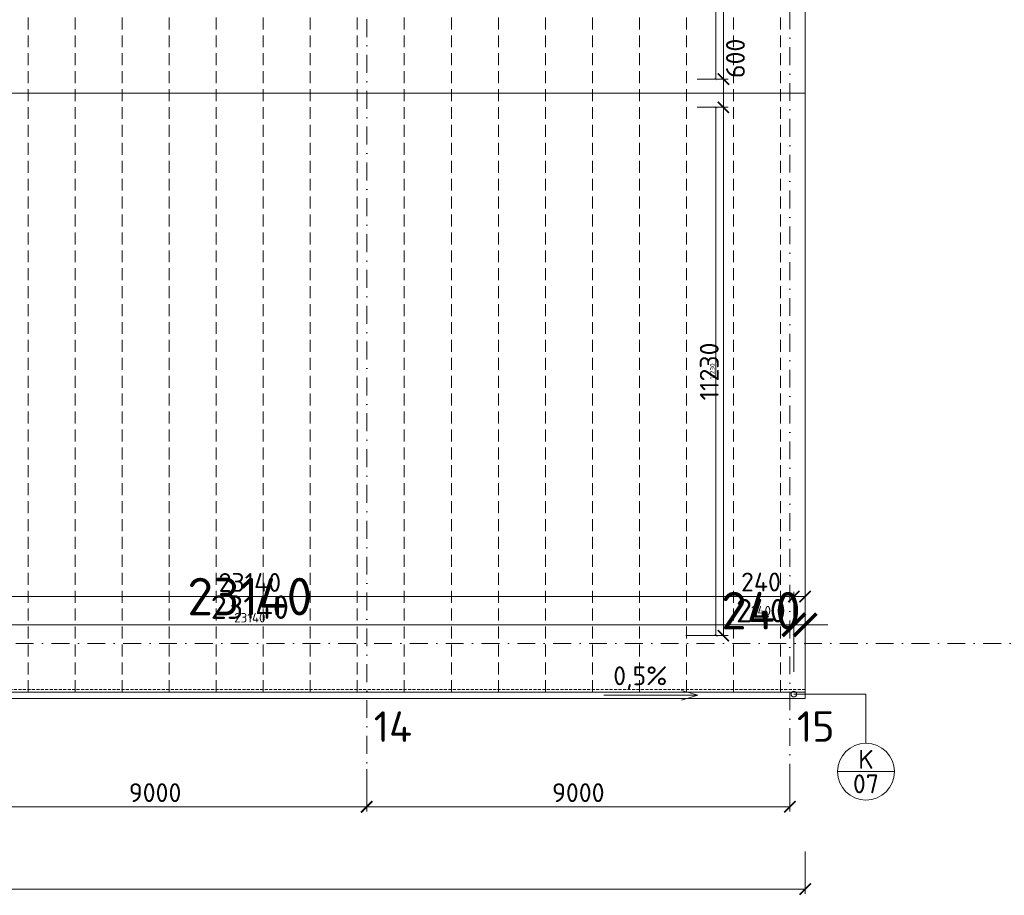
# Model space of a CAD drawing. Header units: millimetres. Extents: x -916886 to 3713765, y -2985421 to 1675785.
# Tile 141 of 256: x 122170 to 143110, y 144642 to 163263. Entities that reach past the tile are written whole.
import ezdxf
from ezdxf import colors
from ezdxf.entities.mleader import LeaderData, LeaderLine
from ezdxf.enums import TextEntityAlignment as Align
from ezdxf.math import Vec2, Vec3

# ---------------------------------------------------------------- set-up
doc = ezdxf.new("R2010")
doc.units = ezdxf.units.MM
for name, pattern in [('CENTERX2', [101.6, 63.5, -12.7, 12.7, -12.7]), ('DASHDOT', [25.4, 12.7, -6.35, 0, -6.35]), ('DASHED', [19.05, 12.7, -6.35]), ('HIDDEN', [9.525, 6.35, -3.175]), ('ČÁRKOVANÁ', [19.05, 12.7, -6.35])]:
    doc.linetypes.add(name, pattern=pattern)
doc.layers.get('Defpoints').update_dxf_attribs({"color": 8})
for name, color, linetype, lineweight in [('A99_N_kce-pod', 7, 'DASHED', 20), ('A99_N_kce-pohl', 1, 'Continuous', 9), ('A99_N_koty-200', 5, 'Continuous', 5), ('A99_N_koty-200 @ 1', 5, 'Continuous', 5), ('A99_N_koty-200 @ 10', 5, 'Continuous', 5), ('A99_N_koty-200 @ 100', 5, 'Continuous', 5), ('A99_N_koty-200 @ 200', 5, 'Continuous', 5), ('A99_N_koty-200 @ 250 (1)', 5, 'Continuous', 5), ('A99_N_koty-200 @ 250 (2)', 5, 'Continuous', 5), ('A99_N_koty-200 @ 400', 5, 'Continuous', 5), ('A99_N_koty-200 @ 50 (2)', 5, 'Continuous', 5), ('A99_N_koty-vysk', 160, 'Continuous', 9), ('A99_N_txt-popis-200', 240, 'Continuous', 5), ('A99_N_txt-popis-50 @ 200', 240, 'Continuous', 9), ('A99_N_znaceni 200', 5, 'Continuous', 5), ('A99_S_osy', 1, 'CENTERX2', 5)]:
    doc.layers.add(name, color=color, linetype=linetype, lineweight=lineweight)
doc.styles.add('A99_kota', font='isocpeur.ttf', dxfattribs={"height": 2})
doc.styles.add('A99_popis', font='isocpeur.ttf')
doc.styles.add('ad_popis 100', font='isocpeur.ttf', dxfattribs={"height": 200})
doc.dimstyles.new('A99_kota_200 new', dxfattribs={"dimscale": 200, "dimtxt": 2, "dimasz": 1.2, "dimexe": 0.5, "dimexo": 1.5, "dimgap": 0.5, "dimtad": 1, "dimdec": 0, "dimzin": 3, "dimdsep": 46, "dimtxsty": 'A99_kota', "dimblk": 'ARCHTICK', "dimcen": 2.5, "dimazin": 2, "dimtfac": 0.75, "dimtdec": 0, "dimtix": 1, "dimtmove": 2, "dimatfit": 0, "dimfxl": 0, "dimtolj": 1, "dimtzin": 0, "dimlwd": 5, "dimlwe": 5, "dimarcsym": 0})

# ---------------------------------------------------------------- blocks, each defined once
blk = doc.blocks.new('_ArchTick')
at = {"color": 0, "linetype": 'ByBlock', "const_width": 0.15}
blk.add_lwpolyline([(-0.5, -0.5), (0.5, 0.5)], dxfattribs=at)
blk = doc.blocks.new('*D222')
at = {"layer": 'A99_N_koty-200', "color": 0, "linetype": 'Continuous', "lineweight": 5, "ltscale": 10, "transparency": 16777216}
for p, q in [((129550, 147325), (129550, 146425)), ((138550, 147325), (138550, 146425)), ((138550, 146525), (129550, 146525))]:
    blk.add_line(p, q, dxfattribs=at)
at = {"layer": 'Defpoints', "color": 0, "linetype": 'Continuous', "lineweight": 5, "ltscale": 10, "transparency": 16777216}
for p in [(129550, 149400), (138550, 149400), (129550, 146525)]:
    blk.add_point(p, dxfattribs=at)
at = {"layer": 'A99_N_koty-200', "color": 0, "linetype": 'Continuous', "lineweight": 5, "ltscale": 10, "transparency": 16777216, "xscale": 240, "yscale": 240, "zscale": 240, "rotation": 180}
blk.add_blockref('_ArchTick', (129550, 146525), dxfattribs=at)
at = {"layer": 'A99_N_koty-200', "color": 0, "linetype": 'Continuous', "lineweight": 5, "ltscale": 10, "transparency": 16777216, "xscale": 240, "yscale": 240, "zscale": 240}
blk.add_blockref('_ArchTick', (138550, 146525), dxfattribs=at)
at = {"layer": 'A99_N_koty-200', "color": 0, "linetype": 'Continuous', "ltscale": 10, "transparency": 16777216, "insert": (134050, 146825), "char_height": 400, "attachment_point": 5, "style": 'A99_kota'}
blk.add_mtext('\\A1;9000', dxfattribs=at)
blk = doc.blocks.new('*D221')
at = {"layer": 'A99_N_koty-200', "color": 0, "linetype": 'Continuous', "lineweight": 5, "ltscale": 10, "transparency": 16777216}
for p, q in [((120550, 147325), (120550, 146425)), ((129550, 147325), (129550, 146425)), ((129550, 146525), (120550, 146525))]:
    blk.add_line(p, q, dxfattribs=at)
at = {"layer": 'Defpoints', "color": 0, "linetype": 'Continuous', "lineweight": 5, "ltscale": 10, "transparency": 16777216}
for p in [(120550, 149400), (129550, 149400), (120550, 146525)]:
    blk.add_point(p, dxfattribs=at)
at = {"layer": 'A99_N_koty-200', "color": 0, "linetype": 'Continuous', "lineweight": 5, "ltscale": 10, "transparency": 16777216, "xscale": 240, "yscale": 240, "zscale": 240, "rotation": 180}
blk.add_blockref('_ArchTick', (120550, 146525), dxfattribs=at)
at = {"layer": 'A99_N_koty-200', "color": 0, "linetype": 'Continuous', "lineweight": 5, "ltscale": 10, "transparency": 16777216, "xscale": 240, "yscale": 240, "zscale": 240}
blk.add_blockref('_ArchTick', (129550, 146525), dxfattribs=at)
at = {"layer": 'A99_N_koty-200', "color": 0, "linetype": 'Continuous', "ltscale": 10, "transparency": 16777216, "insert": (125050, 146825), "char_height": 400, "attachment_point": 5, "style": 'A99_kota'}
blk.add_mtext('\\A1;9000', dxfattribs=at)
blk = doc.blocks.new('*D223')
at = {"layer": 'A99_N_koty-200', "color": 0, "linetype": 'Continuous', "lineweight": 5, "ltscale": 10, "transparency": 16777216}
for p, q in [((-650, 145575), (-650, 144675)), ((138876, 145575), (138876, 144675)), ((138876, 144775), (-650, 144775))]:
    blk.add_line(p, q, dxfattribs=at)
at = {"layer": 'Defpoints', "color": 0, "linetype": 'Continuous', "lineweight": 5, "ltscale": 10, "transparency": 16777216}
for p in [(-650, 148705), (138876, 148705), (-650, 144775)]:
    blk.add_point(p, dxfattribs=at)
at = {"layer": 'A99_N_koty-200', "color": 0, "linetype": 'Continuous', "lineweight": 5, "ltscale": 10, "transparency": 16777216, "xscale": 240, "yscale": 240, "zscale": 240, "rotation": 180}
blk.add_blockref('_ArchTick', (-650, 144775), dxfattribs=at)
at = {"layer": 'A99_N_koty-200', "color": 0, "linetype": 'Continuous', "lineweight": 5, "ltscale": 10, "transparency": 16777216, "xscale": 240, "yscale": 240, "zscale": 240}
blk.add_blockref('_ArchTick', (138876, 144775), dxfattribs=at)
at = {"layer": 'A99_N_koty-200', "color": 0, "linetype": 'Continuous', "ltscale": 10, "transparency": 16777216, "insert": (69113, 145075), "char_height": 400, "attachment_point": 5, "style": 'A99_kota'}
blk.add_mtext('\\A1;139526', dxfattribs=at)
blk = doc.blocks.new('*D3149')
at = {"layer": 'A99_N_koty-200', "color": 0, "linetype": 'Continuous', "lineweight": 5, "ltscale": 10, "transparency": 16777216}
for p, q in [((115495, 150195), (115495, 151095)), ((115495, 150995), (138635, 150995)), ((138635, 150195), (138635, 151095))]:
    blk.add_line(p, q, dxfattribs=at)
at = {"layer": 'Defpoints', "color": 0, "linetype": 'Continuous', "lineweight": 0, "ltscale": 10, "transparency": 16777216}
for p in [(138635, 150995), (115495, 148920), (138635, 148920)]:
    blk.add_point(p, dxfattribs=at)
at = {"layer": 'A99_N_koty-200', "color": 0, "linetype": 'Continuous', "lineweight": 5, "ltscale": 10, "transparency": 16777216, "xscale": 240, "yscale": 240, "zscale": 240, "rotation": 180}
blk.add_blockref('_ArchTick', (115495, 150995), dxfattribs=at)
at = {"layer": 'A99_N_koty-200', "color": 0, "linetype": 'Continuous', "lineweight": 5, "ltscale": 10, "transparency": 16777216, "xscale": 240, "yscale": 240, "zscale": 240}
blk.add_blockref('_ArchTick', (138635, 150995), dxfattribs=at)
at = {"layer": 'A99_N_koty-200', "color": 0, "linetype": 'Continuous', "ltscale": 10, "transparency": 16777216, "insert": (127065, 151295), "char_height": 400, "attachment_point": 5, "style": 'A99_kota'}
blk.add_mtext('\\A1;23140', dxfattribs=at)
blk = doc.blocks.new('*D3150')
at = {"layer": 'A99_N_koty-200', "color": 0, "linetype": 'Continuous', "lineweight": 5, "ltscale": 10, "transparency": 16777216}
for p, q in [((115495, 149995), (115495, 150445)), ((115495, 150395), (138635, 150395)), ((138635, 149995), (138635, 150445))]:
    blk.add_line(p, q, dxfattribs=at)
at = {"layer": 'Defpoints', "color": 0, "linetype": 'Continuous', "lineweight": 0, "ltscale": 10, "transparency": 16777216}
for p in [(138635, 150395), (115495, 148920), (138635, 148920)]:
    blk.add_point(p, dxfattribs=at)
at = {"layer": 'A99_N_koty-200', "color": 0, "linetype": 'Continuous', "lineweight": 5, "ltscale": 10, "transparency": 16777216, "xscale": 120, "yscale": 120, "zscale": 120, "rotation": 180}
blk.add_blockref('_ArchTick', (115495, 150395), dxfattribs=at)
at = {"layer": 'A99_N_koty-200', "color": 0, "linetype": 'Continuous', "lineweight": 5, "ltscale": 10, "transparency": 16777216, "xscale": 120, "yscale": 120, "zscale": 120}
blk.add_blockref('_ArchTick', (138635, 150395), dxfattribs=at)
at = {"layer": 'A99_N_koty-200', "color": 0, "linetype": 'Continuous', "ltscale": 10, "transparency": 16777216, "insert": (127065, 150545), "char_height": 200, "attachment_point": 5, "style": 'A99_kota'}
blk.add_mtext('\\A1;23140', dxfattribs=at)
blk = doc.blocks.new('*D3151')
at = {"layer": 'A99_N_koty-200', "color": 0, "linetype": 'Continuous', "lineweight": 5, "ltscale": 10, "transparency": 16777216}
for p, q in [((115495, 150391), (115495, 150395.5)), ((115495, 150395), (138635, 150395)), ((138635, 150391), (138635, 150395.5))]:
    blk.add_line(p, q, dxfattribs=at)
at = {"layer": 'Defpoints', "color": 0, "linetype": 'Continuous', "lineweight": 0, "ltscale": 10, "transparency": 16777216}
for p in [(138635, 150395), (115495, 148920), (138635, 148920)]:
    blk.add_point(p, dxfattribs=at)
at = {"layer": 'A99_N_koty-200', "color": 0, "linetype": 'Continuous', "lineweight": 5, "ltscale": 10, "transparency": 16777216, "xscale": 1.2, "yscale": 1.2, "zscale": 1.2, "rotation": 180}
blk.add_blockref('_ArchTick', (115495, 150395), dxfattribs=at)
at = {"layer": 'A99_N_koty-200', "color": 0, "linetype": 'Continuous', "lineweight": 5, "ltscale": 10, "transparency": 16777216, "xscale": 1.2, "yscale": 1.2, "zscale": 1.2}
blk.add_blockref('_ArchTick', (138635, 150395), dxfattribs=at)
at = {"layer": 'A99_N_koty-200', "color": 0, "linetype": 'Continuous', "ltscale": 10, "transparency": 16777216, "insert": (127065, 150396.5), "char_height": 2, "attachment_point": 5, "style": 'A99_kota'}
blk.add_mtext('\\A1;23140', dxfattribs=at)
blk = doc.blocks.new('*D3152')
at = {"layer": 'A99_N_koty-200', "color": 0, "linetype": 'Continuous', "lineweight": 5, "ltscale": 10, "transparency": 16777216}
for p, q in [((115495, 149520), (115495, 150595)), ((138635, 149520), (138635, 150595)), ((115495, 150395), (138635, 150395))]:
    blk.add_line(p, q, dxfattribs=at)
at = {"layer": 'Defpoints', "color": 0, "linetype": 'Continuous', "lineweight": 0, "ltscale": 10, "transparency": 16777216}
for p in [(138635, 150395), (115495, 148920), (138635, 148920)]:
    blk.add_point(p, dxfattribs=at)
at = {"layer": 'A99_N_koty-200', "color": 0, "linetype": 'Continuous', "lineweight": 5, "ltscale": 10, "transparency": 16777216, "xscale": 480, "yscale": 480, "zscale": 480, "rotation": 180}
blk.add_blockref('_ArchTick', (115495, 150395), dxfattribs=at)
at = {"layer": 'A99_N_koty-200', "color": 0, "linetype": 'Continuous', "lineweight": 5, "ltscale": 10, "transparency": 16777216, "xscale": 480, "yscale": 480, "zscale": 480}
blk.add_blockref('_ArchTick', (138635, 150395), dxfattribs=at)
at = {"layer": 'A99_N_koty-200', "color": 0, "linetype": 'Continuous', "ltscale": 10, "transparency": 16777216, "insert": (127065, 150995), "char_height": 800, "attachment_point": 5, "style": 'A99_kota'}
blk.add_mtext('\\A1;23140', dxfattribs=at)
blk = doc.blocks.new('*D3153')
at = {"layer": 'A99_N_koty-200', "color": 0, "linetype": 'Continuous', "lineweight": 5, "ltscale": 10, "transparency": 16777216}
for p, q in [((115495, 150355), (115495, 150400)), ((115495, 150395), (138635, 150395)), ((138635, 150355), (138635, 150400))]:
    blk.add_line(p, q, dxfattribs=at)
at = {"layer": 'Defpoints', "color": 0, "linetype": 'Continuous', "lineweight": 0, "ltscale": 10, "transparency": 16777216}
for p in [(138635, 150395), (115495, 148920), (138635, 148920)]:
    blk.add_point(p, dxfattribs=at)
at = {"layer": 'A99_N_koty-200', "color": 0, "linetype": 'Continuous', "lineweight": 5, "ltscale": 10, "transparency": 16777216, "xscale": 12, "yscale": 12, "zscale": 12, "rotation": 180}
blk.add_blockref('_ArchTick', (115495, 150395), dxfattribs=at)
at = {"layer": 'A99_N_koty-200', "color": 0, "linetype": 'Continuous', "lineweight": 5, "ltscale": 10, "transparency": 16777216, "xscale": 12, "yscale": 12, "zscale": 12}
blk.add_blockref('_ArchTick', (138635, 150395), dxfattribs=at)
at = {"layer": 'A99_N_koty-200', "color": 0, "linetype": 'Continuous', "ltscale": 10, "transparency": 16777216, "insert": (127065, 150410), "char_height": 20, "attachment_point": 5, "style": 'A99_kota'}
blk.add_mtext('\\A1;23140', dxfattribs=at)
blk = doc.blocks.new('*D3154')
at = {"layer": 'A99_N_koty-200', "color": 0, "linetype": 'Continuous', "lineweight": 5, "ltscale": 10, "transparency": 16777216}
for p, q in [((115495, 149395), (115495, 150520)), ((115495, 150395), (138635, 150395)), ((138635, 149395), (138635, 150520))]:
    blk.add_line(p, q, dxfattribs=at)
at = {"layer": 'Defpoints', "color": 0, "linetype": 'Continuous', "lineweight": 0, "ltscale": 10, "transparency": 16777216}
for p in [(138635, 150395), (115495, 148920), (138635, 148920)]:
    blk.add_point(p, dxfattribs=at)
at = {"layer": 'A99_N_koty-200', "color": 0, "linetype": 'Continuous', "lineweight": 5, "ltscale": 10, "transparency": 16777216, "xscale": 300, "yscale": 300, "zscale": 300, "rotation": 180}
blk.add_blockref('_ArchTick', (115495, 150395), dxfattribs=at)
at = {"layer": 'A99_N_koty-200', "color": 0, "linetype": 'Continuous', "lineweight": 5, "ltscale": 10, "transparency": 16777216, "xscale": 300, "yscale": 300, "zscale": 300}
blk.add_blockref('_ArchTick', (138635, 150395), dxfattribs=at)
at = {"layer": 'A99_N_koty-200', "color": 0, "linetype": 'Continuous', "ltscale": 10, "transparency": 16777216, "insert": (127065, 150770), "char_height": 500, "attachment_point": 5, "style": 'A99_kota'}
blk.add_mtext('\\A1;23140', dxfattribs=at)
blk = doc.blocks.new('*D3155')
at = {"layer": 'A99_N_koty-200', "color": 0, "linetype": 'Continuous', "lineweight": 5, "ltscale": 10, "transparency": 16777216}
for p, q in [((115495, 149395), (115495, 150520)), ((115495, 150395), (138635, 150395)), ((138635, 149395), (138635, 150520))]:
    blk.add_line(p, q, dxfattribs=at)
at = {"layer": 'Defpoints', "color": 0, "linetype": 'Continuous', "lineweight": 0, "ltscale": 10, "transparency": 16777216}
for p in [(138635, 150395), (115495, 148920), (138635, 148920)]:
    blk.add_point(p, dxfattribs=at)
at = {"layer": 'A99_N_koty-200', "color": 0, "linetype": 'Continuous', "lineweight": 5, "ltscale": 10, "transparency": 16777216, "xscale": 300, "yscale": 300, "zscale": 300, "rotation": 180}
blk.add_blockref('_ArchTick', (115495, 150395), dxfattribs=at)
at = {"layer": 'A99_N_koty-200', "color": 0, "linetype": 'Continuous', "lineweight": 5, "ltscale": 10, "transparency": 16777216, "xscale": 300, "yscale": 300, "zscale": 300}
blk.add_blockref('_ArchTick', (138635, 150395), dxfattribs=at)
at = {"layer": 'A99_N_koty-200', "color": 0, "linetype": 'Continuous', "ltscale": 10, "transparency": 16777216, "insert": (127065, 150770), "char_height": 500, "attachment_point": 5, "style": 'A99_kota'}
blk.add_mtext('\\A1;23140', dxfattribs=at)
blk = doc.blocks.new('*D3157')
at = {"layer": 'A99_N_koty-200', "color": 0, "linetype": 'Continuous', "lineweight": 5, "ltscale": 10, "transparency": 16777216}
for p, q in [((138635, 150195), (138635, 151095)), ((138635, 150995), (138875, 150995)), ((138875, 150195), (138875, 151095))]:
    blk.add_line(p, q, dxfattribs=at)
at = {"layer": 'Defpoints', "color": 0, "linetype": 'Continuous', "lineweight": 0, "ltscale": 10, "transparency": 16777216}
for p in [(138875, 150995), (138635, 148920), (138875, 148960)]:
    blk.add_point(p, dxfattribs=at)
at = {"layer": 'A99_N_koty-200', "color": 0, "linetype": 'Continuous', "lineweight": 5, "ltscale": 10, "transparency": 16777216, "xscale": 240, "yscale": 240, "zscale": 240, "rotation": 180}
blk.add_blockref('_ArchTick', (138635, 150995), dxfattribs=at)
at = {"layer": 'A99_N_koty-200', "color": 0, "linetype": 'Continuous', "lineweight": 5, "ltscale": 10, "transparency": 16777216, "xscale": 240, "yscale": 240, "zscale": 240}
blk.add_blockref('_ArchTick', (138875, 150995), dxfattribs=at)
at = {"layer": 'A99_N_koty-200', "color": 0, "linetype": 'Continuous', "ltscale": 10, "transparency": 16777216, "insert": (137935, 151305), "char_height": 400, "attachment_point": 5, "style": 'A99_kota'}
blk.add_mtext('\\A1;240', dxfattribs=at)
blk = doc.blocks.new('*D3158')
at = {"layer": 'A99_N_koty-200', "color": 0, "linetype": 'Continuous', "lineweight": 5, "ltscale": 10, "transparency": 16777216}
for p, q in [((138635, 149995), (138635, 150445)), ((138635, 150395), (138875, 150395)), ((138875, 149995), (138875, 150445))]:
    blk.add_line(p, q, dxfattribs=at)
at = {"layer": 'Defpoints', "color": 0, "linetype": 'Continuous', "lineweight": 0, "ltscale": 10, "transparency": 16777216}
for p in [(138875, 150395), (138635, 148920), (138875, 148960)]:
    blk.add_point(p, dxfattribs=at)
at = {"layer": 'A99_N_koty-200', "color": 0, "linetype": 'Continuous', "lineweight": 5, "ltscale": 10, "transparency": 16777216, "xscale": 120, "yscale": 120, "zscale": 120, "rotation": 180}
blk.add_blockref('_ArchTick', (138635, 150395), dxfattribs=at)
at = {"layer": 'A99_N_koty-200', "color": 0, "linetype": 'Continuous', "lineweight": 5, "ltscale": 10, "transparency": 16777216, "xscale": 120, "yscale": 120, "zscale": 120}
blk.add_blockref('_ArchTick', (138875, 150395), dxfattribs=at)
at = {"layer": 'A99_N_koty-200', "color": 0, "linetype": 'Continuous', "ltscale": 10, "transparency": 16777216, "insert": (137935, 150695), "char_height": 200, "attachment_point": 5, "style": 'A99_kota'}
blk.add_mtext('\\A1;240', dxfattribs=at)
blk = doc.blocks.new('*D3159')
at = {"layer": 'A99_N_koty-200', "color": 0, "linetype": 'Continuous', "lineweight": 5, "ltscale": 10, "transparency": 16777216}
for p, q in [((138635, 150391), (138635, 150396)), ((138635, 150395), (138875, 150395)), ((138875, 150391), (138875, 150396))]:
    blk.add_line(p, q, dxfattribs=at)
at = {"layer": 'Defpoints', "color": 0, "linetype": 'Continuous', "lineweight": 0, "ltscale": 10, "transparency": 16777216}
for p in [(138875, 150395), (138635, 148920), (138875, 148960)]:
    blk.add_point(p, dxfattribs=at)
at = {"layer": 'A99_N_koty-200', "color": 0, "linetype": 'Continuous', "lineweight": 5, "ltscale": 10, "transparency": 16777216, "xscale": 1.2, "yscale": 1.2, "zscale": 1.2, "rotation": 180}
blk.add_blockref('_ArchTick', (138635, 150395), dxfattribs=at)
at = {"layer": 'A99_N_koty-200', "color": 0, "linetype": 'Continuous', "lineweight": 5, "ltscale": 10, "transparency": 16777216, "xscale": 1.2, "yscale": 1.2, "zscale": 1.2}
blk.add_blockref('_ArchTick', (138875, 150395), dxfattribs=at)
at = {"layer": 'A99_N_koty-200', "color": 0, "linetype": 'Continuous', "ltscale": 10, "transparency": 16777216, "insert": (137935, 150695), "char_height": 2, "attachment_point": 5, "style": 'A99_kota'}
blk.add_mtext('\\A1;240', dxfattribs=at)
blk = doc.blocks.new('*D3160')
at = {"layer": 'A99_N_koty-200', "color": 0, "linetype": 'Continuous', "lineweight": 5, "ltscale": 10, "transparency": 16777216}
for p, q in [((138635, 149520), (138635, 150595)), ((138875, 149560), (138875, 150595)), ((138635, 150395), (138155, 150395)), ((138635, 150395), (138875, 150395)), ((138875, 150395), (139355, 150395))]:
    blk.add_line(p, q, dxfattribs=at)
at = {"layer": 'Defpoints', "color": 0, "linetype": 'Continuous', "lineweight": 0, "ltscale": 10, "transparency": 16777216}
for p in [(138875, 150395), (138635, 148920), (138875, 148960)]:
    blk.add_point(p, dxfattribs=at)
at = {"layer": 'A99_N_koty-200', "color": 0, "linetype": 'Continuous', "lineweight": 5, "ltscale": 10, "transparency": 16777216, "xscale": 480, "yscale": 480, "zscale": 480}
blk.add_blockref('_ArchTick', (138635, 150395), dxfattribs=at)
at = {"layer": 'A99_N_koty-200', "color": 0, "linetype": 'Continuous', "lineweight": 5, "ltscale": 10, "transparency": 16777216, "xscale": 480, "yscale": 480, "zscale": 480, "rotation": 180}
blk.add_blockref('_ArchTick', (138875, 150395), dxfattribs=at)
at = {"layer": 'A99_N_koty-200', "color": 0, "linetype": 'Continuous', "ltscale": 10, "transparency": 16777216, "insert": (137935, 150695), "char_height": 800, "attachment_point": 5, "style": 'A99_kota'}
blk.add_mtext('\\A1;240', dxfattribs=at)
blk = doc.blocks.new('*D3161')
at = {"layer": 'A99_N_koty-200', "color": 0, "linetype": 'Continuous', "lineweight": 5, "ltscale": 10, "transparency": 16777216}
for p, q in [((138635, 150355), (138635, 150400)), ((138635, 150395), (138875, 150395)), ((138875, 150355), (138875, 150400))]:
    blk.add_line(p, q, dxfattribs=at)
at = {"layer": 'Defpoints', "color": 0, "linetype": 'Continuous', "lineweight": 0, "ltscale": 10, "transparency": 16777216}
for p in [(138875, 150395), (138635, 148920), (138875, 148960)]:
    blk.add_point(p, dxfattribs=at)
at = {"layer": 'A99_N_koty-200', "color": 0, "linetype": 'Continuous', "lineweight": 5, "ltscale": 10, "transparency": 16777216, "xscale": 12, "yscale": 12, "zscale": 12, "rotation": 180}
blk.add_blockref('_ArchTick', (138635, 150395), dxfattribs=at)
at = {"layer": 'A99_N_koty-200', "color": 0, "linetype": 'Continuous', "lineweight": 5, "ltscale": 10, "transparency": 16777216, "xscale": 12, "yscale": 12, "zscale": 12}
blk.add_blockref('_ArchTick', (138875, 150395), dxfattribs=at)
at = {"layer": 'A99_N_koty-200', "color": 0, "linetype": 'Continuous', "ltscale": 10, "transparency": 16777216, "insert": (137935, 150695), "char_height": 20, "attachment_point": 5, "style": 'A99_kota'}
blk.add_mtext('\\A1;240', dxfattribs=at)
blk = doc.blocks.new('*D3162')
at = {"layer": 'A99_N_koty-200', "color": 0, "linetype": 'Continuous', "lineweight": 5, "ltscale": 10, "transparency": 16777216}
for p, q in [((138635, 150395), (138335, 150395)), ((138635, 149395), (138635, 150520)), ((138635, 150395), (138875, 150395)), ((138875, 149395), (138875, 150520)), ((138875, 150395), (139175, 150395))]:
    blk.add_line(p, q, dxfattribs=at)
at = {"layer": 'Defpoints', "color": 0, "linetype": 'Continuous', "lineweight": 0, "ltscale": 10, "transparency": 16777216}
for p in [(138875, 150395), (138635, 148920), (138875, 148960)]:
    blk.add_point(p, dxfattribs=at)
at = {"layer": 'A99_N_koty-200', "color": 0, "linetype": 'Continuous', "lineweight": 5, "ltscale": 10, "transparency": 16777216, "xscale": 300, "yscale": 300, "zscale": 300}
blk.add_blockref('_ArchTick', (138635, 150395), dxfattribs=at)
at = {"layer": 'A99_N_koty-200', "color": 0, "linetype": 'Continuous', "lineweight": 5, "ltscale": 10, "transparency": 16777216, "xscale": 300, "yscale": 300, "zscale": 300, "rotation": 180}
blk.add_blockref('_ArchTick', (138875, 150395), dxfattribs=at)
at = {"layer": 'A99_N_koty-200', "color": 0, "linetype": 'Continuous', "ltscale": 10, "transparency": 16777216, "insert": (137935, 150695), "char_height": 500, "attachment_point": 5, "style": 'A99_kota'}
blk.add_mtext('\\A1;240', dxfattribs=at)
blk = doc.blocks.new('*D3163')
at = {"layer": 'A99_N_koty-200', "color": 0, "linetype": 'Continuous', "lineweight": 5, "ltscale": 10, "transparency": 16777216}
for p, q in [((138635, 150395), (138335, 150395)), ((138635, 149395), (138635, 150520)), ((138635, 150395), (138875, 150395)), ((138875, 149395), (138875, 150520)), ((138875, 150395), (139175, 150395))]:
    blk.add_line(p, q, dxfattribs=at)
at = {"layer": 'Defpoints', "color": 0, "linetype": 'Continuous', "lineweight": 0, "ltscale": 10, "transparency": 16777216}
for p in [(138875, 150395), (138635, 148920), (138875, 148960)]:
    blk.add_point(p, dxfattribs=at)
at = {"layer": 'A99_N_koty-200', "color": 0, "linetype": 'Continuous', "lineweight": 5, "ltscale": 10, "transparency": 16777216, "xscale": 300, "yscale": 300, "zscale": 300}
blk.add_blockref('_ArchTick', (138635, 150395), dxfattribs=at)
at = {"layer": 'A99_N_koty-200', "color": 0, "linetype": 'Continuous', "lineweight": 5, "ltscale": 10, "transparency": 16777216, "xscale": 300, "yscale": 300, "zscale": 300, "rotation": 180}
blk.add_blockref('_ArchTick', (138875, 150395), dxfattribs=at)
at = {"layer": 'A99_N_koty-200', "color": 0, "linetype": 'Continuous', "ltscale": 10, "transparency": 16777216, "insert": (137935, 150695), "char_height": 500, "attachment_point": 5, "style": 'A99_kota'}
blk.add_mtext('\\A1;240', dxfattribs=at)
blk = doc.blocks.new('*U20')
at = {"color": 0, "linetype": 'ByBlock'}
blk.add_line((-3.02, 0), (3.02, 0), dxfattribs=at)
blk.add_circle((0, 0), 3.02, dxfattribs=at)
at = {"color": 0, "linetype": 'ByBlock', "style": 'A99_popis'}
for tag, p in [('KATEGORIE', (0, 1.31)), ('PRVEK', (0, -1.3))]:
    blk.add_attdef(tag, text='', height=2, dxfattribs=at).set_placement(p, align=Align.MIDDLE_CENTER)
blk = doc.blocks.new('*D4062')
at = {"layer": 'A99_N_koty-200', "color": 0, "linetype": 'Continuous', "lineweight": 5, "transparency": 16777216}
for p, q in [((136335, 173855), (137235, 173855)), ((137135, 162000), (137135, 173855)), ((136580, 162000), (137235, 162000))]:
    blk.add_line(p, q, dxfattribs=at)
at = {"layer": 'Defpoints', "color": 0, "linetype": 'Continuous', "lineweight": 0, "transparency": 16777216}
for p in [(135835, 173855), (137135, 173855), (136280, 162000)]:
    blk.add_point(p, dxfattribs=at)
at = {"layer": 'A99_N_koty-200', "color": 0, "linetype": 'Continuous', "lineweight": 5, "transparency": 16777216, "xscale": 240, "yscale": 240, "zscale": 240}
for p, rotation in [((137135, 173855), 90), ((137135, 162000), 270)]:
    blk.add_blockref('_ArchTick', p, dxfattribs=dict(at, rotation=rotation))
at = {"layer": 'A99_N_koty-200', "color": 0, "linetype": 'Continuous', "transparency": 16777216, "insert": (136824, 166278), "char_height": 400, "attachment_point": 5, "rotation": 90, "style": 'A99_kota'}
blk.add_mtext('\\A1;11855', dxfattribs=at)
blk = doc.blocks.new('*D4063')
at = {"layer": 'A99_N_koty-200', "color": 0, "linetype": 'Continuous', "lineweight": 5, "transparency": 16777216}
for p, q in [((136773, 173855), (136998, 173855)), ((136973, 162000), (136973, 173855)), ((136773, 162000), (136998, 162000))]:
    blk.add_line(p, q, dxfattribs=at)
at = {"layer": 'Defpoints', "color": 0, "linetype": 'Continuous', "lineweight": 0, "transparency": 16777216}
for p in [(135835, 173855), (136973, 173855), (136280, 162000)]:
    blk.add_point(p, dxfattribs=at)
at = {"layer": 'A99_N_koty-200', "color": 0, "linetype": 'Continuous', "lineweight": 5, "transparency": 16777216, "xscale": 60, "yscale": 60, "zscale": 60}
for p, rotation in [((136973, 173855), 90), ((136973, 162000), 270)]:
    blk.add_blockref('_ArchTick', p, dxfattribs=dict(at, rotation=rotation))
at = {"layer": 'A99_N_koty-200', "color": 0, "linetype": 'Continuous', "transparency": 16777216, "insert": (136898, 167928), "char_height": 100, "attachment_point": 5, "rotation": 90, "style": 'A99_kota'}
blk.add_mtext('\\A1;11855', dxfattribs=at)
blk = doc.blocks.new('*D4065')
at = {"layer": 'A99_N_koty-200', "color": 0, "linetype": 'Continuous', "lineweight": 5, "transparency": 16777216}
for p, q in [((136580, 161400), (137235, 161400)), ((137135, 161400), (137135, 150165)), ((136335, 150165), (137235, 150165))]:
    blk.add_line(p, q, dxfattribs=at)
at = {"layer": 'Defpoints', "color": 0, "linetype": 'Continuous', "lineweight": 0, "transparency": 16777216}
for p in [(136280, 161400), (135840, 150165), (137135, 150165)]:
    blk.add_point(p, dxfattribs=at)
at = {"layer": 'A99_N_koty-200', "color": 0, "linetype": 'Continuous', "lineweight": 5, "transparency": 16777216, "xscale": 240, "yscale": 240, "zscale": 240}
for p, rotation in [((137135, 161400), 90), ((137135, 150165), 270)]:
    blk.add_blockref('_ArchTick', p, dxfattribs=dict(at, rotation=rotation))
at = {"layer": 'A99_N_koty-200', "color": 0, "linetype": 'Continuous', "transparency": 16777216, "insert": (136835, 155783), "char_height": 400, "attachment_point": 5, "rotation": 90, "style": 'A99_kota'}
blk.add_mtext('\\A1;11230', dxfattribs=at)
blk = doc.blocks.new('*D4066')
at = {"layer": 'A99_N_koty-200', "color": 0, "linetype": 'Continuous', "lineweight": 5, "transparency": 16777216}
for p, q in [((136778, 161400), (137003, 161400)), ((136978, 161400), (136978, 150165)), ((136778, 150165), (137003, 150165))]:
    blk.add_line(p, q, dxfattribs=at)
at = {"layer": 'Defpoints', "color": 0, "linetype": 'Continuous', "lineweight": 0, "transparency": 16777216}
for p in [(136280, 161400), (135840, 150165), (136978, 150165)]:
    blk.add_point(p, dxfattribs=at)
at = {"layer": 'A99_N_koty-200', "color": 0, "linetype": 'Continuous', "lineweight": 5, "transparency": 16777216, "xscale": 60, "yscale": 60, "zscale": 60}
for p, rotation in [((136978, 161400), 90), ((136978, 150165), 270)]:
    blk.add_blockref('_ArchTick', p, dxfattribs=dict(at, rotation=rotation))
at = {"layer": 'A99_N_koty-200', "color": 0, "linetype": 'Continuous', "transparency": 16777216, "insert": (136903, 155783), "char_height": 100, "attachment_point": 5, "rotation": 90, "style": 'A99_kota'}
blk.add_mtext('\\A1;11230', dxfattribs=at)
blk = doc.blocks.new('*D377')
at = {"layer": 'A99_N_koty-200', "color": 0, "linetype": 'Continuous', "lineweight": 5, "ltscale": 0.5, "transparency": 16777216}
for p, q in [((137135, 162000), (137135, 162240)), ((136580, 162000), (137235, 162000)), ((137135, 162000), (137135, 161400)), ((136580, 161400), (137235, 161400)), ((137135, 161400), (137135, 161160))]:
    blk.add_line(p, q, dxfattribs=at)
at = {"layer": 'Defpoints', "color": 0, "linetype": 'Continuous', "lineweight": 5, "ltscale": 0.5, "transparency": 16777216}
for p in [(136280, 162000), (136280, 161400), (137135, 161400)]:
    blk.add_point(p, dxfattribs=at)
at = {"layer": 'A99_N_koty-200', "color": 0, "linetype": 'Continuous', "lineweight": 5, "ltscale": 0.5, "transparency": 16777216, "xscale": 240, "yscale": 240, "zscale": 240}
for p, rotation in [((137135, 162000), 270), ((137135, 161400), 90)]:
    blk.add_blockref('_ArchTick', p, dxfattribs=dict(at, rotation=rotation))
at = {"layer": 'A99_N_koty-200', "color": 0, "linetype": 'Continuous', "lineweight": 5, "ltscale": 0.5, "transparency": 16777216, "insert": (137392, 162440), "char_height": 400, "attachment_point": 5, "rotation": 90, "style": 'A99_kota'}
blk.add_mtext('\\A1;600', dxfattribs=at)
blk = doc.blocks.new('*U4767')
at = {"layer": 'A99_N_koty-200 @ 1', "linetype": 'Continuous', "ltscale": 10}
dim = blk.add_linear_dim(base=(138635, 150395), p1=(115495, 148920), p2=(138635, 148920), dimstyle='A99_kota_200 new', override={"dimscale": 1, "dimtix": 1, "dimtofl": 1, "dimtmove": 2, "dimatfit": 3}, dxfattribs=at)
dim.commit()
dim.dimension.update_dxf_attribs({"geometry": '*D3151', "text_midpoint": (127065, 150396.5)})
at = {"layer": 'A99_N_koty-200 @ 10', "linetype": 'Continuous', "ltscale": 10}
dim = blk.add_linear_dim(base=(138635, 150395), p1=(115495, 148920), p2=(138635, 148920), dimstyle='A99_kota_200 new', override={"dimscale": 10, "dimtix": 1, "dimtofl": 1, "dimtmove": 2, "dimatfit": 3}, dxfattribs=at)
dim.commit()
dim.dimension.update_dxf_attribs({"geometry": '*D3153', "text_midpoint": (127065, 150410)})
at = {"layer": 'A99_N_koty-200 @ 100', "linetype": 'Continuous', "ltscale": 10}
dim = blk.add_linear_dim(base=(138635, 150395), p1=(115495, 148920), p2=(138635, 148920), dimstyle='A99_kota_200 new', override={"dimscale": 100, "dimtix": 1, "dimtofl": 1, "dimtmove": 2, "dimatfit": 3}, dxfattribs=at)
dim.commit()
dim.dimension.update_dxf_attribs({"geometry": '*D3150', "text_midpoint": (127065, 150545)})
at = {"layer": 'A99_N_koty-200 @ 200', "linetype": 'Continuous', "ltscale": 10}
dim = blk.add_linear_dim(base=(138635, 150995), p1=(115495, 148920), p2=(138635, 148920), dimstyle='A99_kota_200 new', override={"dimscale": 200, "dimtix": 1, "dimtofl": 1, "dimtmove": 2, "dimatfit": 3}, dxfattribs=at)
dim.commit()
dim.dimension.update_dxf_attribs({"geometry": '*D3149', "text_midpoint": (127065, 151295)})
at = {"layer": 'A99_N_koty-200 @ 250 (1)', "linetype": 'Continuous', "ltscale": 10}
dim = blk.add_linear_dim(base=(138635, 150395), p1=(115495, 148920), p2=(138635, 148920), dimstyle='A99_kota_200 new', override={"dimscale": 250, "dimtix": 1, "dimtofl": 1, "dimtmove": 2, "dimatfit": 3}, dxfattribs=at)
dim.commit()
dim.dimension.update_dxf_attribs({"geometry": '*D3155', "text_midpoint": (127065, 150770)})
at = {"layer": 'A99_N_koty-200 @ 250 (2)', "linetype": 'Continuous', "ltscale": 10}
dim = blk.add_linear_dim(base=(138635, 150395), p1=(115495, 148920), p2=(138635, 148920), dimstyle='A99_kota_200 new', override={"dimscale": 250, "dimtix": 1, "dimtofl": 1, "dimtmove": 2, "dimatfit": 3}, dxfattribs=at)
dim.commit()
dim.dimension.update_dxf_attribs({"geometry": '*D3154', "text_midpoint": (127065, 150770)})
at = {"layer": 'A99_N_koty-200 @ 400', "linetype": 'Continuous', "ltscale": 10}
dim = blk.add_linear_dim(base=(138635, 150395), p1=(115495, 148920), p2=(138635, 148920), dimstyle='A99_kota_200 new', override={"dimscale": 400, "dimtix": 1, "dimtofl": 1, "dimtmove": 2, "dimatfit": 3}, dxfattribs=at)
dim.commit()
dim.dimension.update_dxf_attribs({"geometry": '*D3152', "text_midpoint": (127065, 150995)})
blk = doc.blocks.new('*U4768')
at = {"layer": 'A99_N_koty-200 @ 1', "linetype": 'Continuous', "ltscale": 10}
dim = blk.add_linear_dim(base=(138875, 150395), p1=(138635, 148920), p2=(138875, 148960), text='240', dimstyle='A99_kota_200 new', override={"dimscale": 1, "dimtix": 1, "dimtofl": 1, "dimtmove": 2, "dimatfit": 3}, dxfattribs=at)
dim.commit()
dim.dimension.update_dxf_attribs({"geometry": '*D3159', "text_midpoint": (137935, 150695), "dimtype": 128})
at = {"layer": 'A99_N_koty-200 @ 10', "linetype": 'Continuous', "ltscale": 10}
dim = blk.add_linear_dim(base=(138875, 150395), p1=(138635, 148920), p2=(138875, 148960), text='240', dimstyle='A99_kota_200 new', override={"dimscale": 10, "dimtix": 1, "dimtofl": 1, "dimtmove": 2, "dimatfit": 3}, dxfattribs=at)
dim.commit()
dim.dimension.update_dxf_attribs({"geometry": '*D3161', "text_midpoint": (137935, 150695), "dimtype": 128})
at = {"layer": 'A99_N_koty-200 @ 100', "linetype": 'Continuous', "ltscale": 10}
dim = blk.add_linear_dim(base=(138875, 150395), p1=(138635, 148920), p2=(138875, 148960), text='240', dimstyle='A99_kota_200 new', override={"dimscale": 100, "dimtix": 1, "dimtofl": 1, "dimtmove": 2, "dimatfit": 3}, dxfattribs=at)
dim.commit()
dim.dimension.update_dxf_attribs({"geometry": '*D3158', "text_midpoint": (137935, 150695), "dimtype": 128})
at = {"layer": 'A99_N_koty-200 @ 200', "linetype": 'Continuous', "ltscale": 10}
dim = blk.add_linear_dim(base=(138875, 150995), p1=(138635, 148920), p2=(138875, 148960), text='240', dimstyle='A99_kota_200 new', override={"dimscale": 200, "dimtix": 1, "dimtofl": 1, "dimtmove": 2, "dimatfit": 3}, dxfattribs=at)
dim.commit()
dim.dimension.update_dxf_attribs({"geometry": '*D3157', "text_midpoint": (137935, 151305), "dimtype": 128})
at = {"layer": 'A99_N_koty-200 @ 250 (1)', "linetype": 'Continuous', "ltscale": 10}
dim = blk.add_linear_dim(base=(138875, 150395), p1=(138635, 148920), p2=(138875, 148960), text='240', dimstyle='A99_kota_200 new', override={"dimscale": 250, "dimtix": 1, "dimtofl": 1, "dimtmove": 2, "dimatfit": 3}, dxfattribs=at)
dim.commit()
dim.dimension.update_dxf_attribs({"geometry": '*D3163', "text_midpoint": (137935, 150695), "dimtype": 128})
at = {"layer": 'A99_N_koty-200 @ 250 (2)', "linetype": 'Continuous', "ltscale": 10}
dim = blk.add_linear_dim(base=(138875, 150395), p1=(138635, 148920), p2=(138875, 148960), text='240', dimstyle='A99_kota_200 new', override={"dimscale": 250, "dimtix": 1, "dimtofl": 1, "dimtmove": 2, "dimatfit": 3}, dxfattribs=at)
dim.commit()
dim.dimension.update_dxf_attribs({"geometry": '*D3162', "text_midpoint": (137935, 150695), "dimtype": 128})
at = {"layer": 'A99_N_koty-200 @ 400', "linetype": 'Continuous', "ltscale": 10}
dim = blk.add_linear_dim(base=(138875, 150395), p1=(138635, 148920), p2=(138875, 148960), text='240', dimstyle='A99_kota_200 new', override={"dimscale": 400, "dimtix": 1, "dimtofl": 1, "dimtmove": 2, "dimatfit": 3}, dxfattribs=at)
dim.commit()
dim.dimension.update_dxf_attribs({"geometry": '*D3160', "text_midpoint": (137935, 150695), "dimtype": 128})
blk = doc.blocks.new('*U5045')
at = {"layer": 'A99_N_koty-200 @ 200', "linetype": 'Continuous'}
dim = blk.add_linear_dim(base=(137135, 173855), p1=(136280, 162000), p2=(135835, 173855), angle=90, dimstyle='A99_kota_200 new', override={"dimscale": 200, "dimtix": 1, "dimtofl": 1, "dimtmove": 2, "dimatfit": 0}, dxfattribs=at)
dim.commit()
dim.dimension.update_dxf_attribs({"geometry": '*D4062', "text_midpoint": (136824.2, 166277.5), "dimtype": 128})
at = {"layer": 'A99_N_koty-200 @ 50 (2)', "linetype": 'Continuous'}
dim = blk.add_linear_dim(base=(136972.5, 173855), p1=(136280, 162000), p2=(135835, 173855), angle=90, dimstyle='A99_kota_200 new', override={"dimscale": 50, "dimtix": 1, "dimtofl": 1, "dimtmove": 2, "dimatfit": 0}, dxfattribs=at)
dim.commit()
dim.dimension.update_dxf_attribs({"geometry": '*D4063', "text_midpoint": (136897.5, 167927.5)})
blk = doc.blocks.new('*U5046')
at = {"layer": 'A99_N_koty-200 @ 200', "linetype": 'Continuous'}
dim = blk.add_linear_dim(base=(137135, 150165), p1=(136280, 161400), p2=(135840, 150165), angle=90, text='11230', dimstyle='A99_kota_200 new', override={"dimscale": 200, "dimtix": 1, "dimtofl": 1, "dimtmove": 2, "dimatfit": 0}, dxfattribs=at)
dim.commit()
dim.dimension.update_dxf_attribs({"geometry": '*D4065', "text_midpoint": (136835, 155782.5)})
at = {"layer": 'A99_N_koty-200 @ 50 (2)', "linetype": 'Continuous'}
dim = blk.add_linear_dim(base=(136977.5, 150165), p1=(136280, 161400), p2=(135840, 150165), angle=90, text='11230', dimstyle='A99_kota_200 new', override={"dimscale": 50, "dimtix": 1, "dimtofl": 1, "dimtmove": 2, "dimatfit": 0}, dxfattribs=at)
dim.commit()
dim.dimension.update_dxf_attribs({"geometry": '*D4066', "text_midpoint": (136902.5, 155782.5)})

msp = doc.modelspace()

# ---------------------------------------------------------------- linework, layer by layer
at = {"layer": 'A99_N_kce-pod', "linetype": 'HIDDEN', "lineweight": 5, "ltscale": 10}
msp.add_lwpolyline([(138875.5, 149020), (-600, 149020)], dxfattribs=at)
at = {"layer": 'A99_N_kce-pohl', "linetype": 'Continuous', "ltscale": 25}
msp.add_lwpolyline([(7180, 174440), (-650, 174440), (-650, 148960), (138875, 148960), (138875, 176350)], dxfattribs=at)
at = {"layer": 'A99_N_kce-pohl', "color": 30, "linetype": 'ČÁRKOVANÁ', "lineweight": 5, "ltscale": 20, "true_color": 0xff6e3d}
for points in [[(122350, 148960), (122350, 148960), (122350, 174145)], [(123350, 148960), (123350, 148960), (123350, 174145)], [(124350, 148960), (124350, 148960), (124350, 174145)], [(125350, 148960), (125350, 148960), (125350, 174145)], [(126350, 148960), (126350, 148960), (126350, 174145)], [(127350, 148960), (127350, 148960), (127350, 174145)], [(128350, 148960), (128350, 148960), (128350, 174145)], [(129350, 148960), (129350, 148960), (129350, 174145)], [(130350, 148960), (130350, 148960), (130350, 174145)], [(131350, 148960), (131350, 148960), (131350, 174145)], [(132350, 148960), (132350, 148960), (132350, 174145)], [(133350, 148960), (133350, 148960), (133350, 174145)], [(134350, 148960), (134350, 148960), (134350, 174145)], [(135350, 148960), (135350, 148960), (135350, 174145)], [(136350, 148960), (136350, 148960), (136350, 174145)], [(137350, 148960), (137350, 148960), (137350, 174145)], [(138350, 148960), (138350, 148960), (138350, 174145)]]:
    msp.add_lwpolyline(points, dxfattribs=at)
at = {"layer": 'A99_N_kce-pohl', "color": 1, "linetype": 'Continuous', "lineweight": 9, "ltscale": 25}
msp.add_lwpolyline([(138875.5, 161700), (-650, 161700)], dxfattribs=at)
at = {"layer": 'A99_N_kce-pohl', "linetype": 'Continuous'}
for points in [[(138875, 148960), (138875, 148830)], [(138875, 148830), (-650, 148830)]]:
    msp.add_lwpolyline(points, dxfattribs=at)
msp.add_circle((138635, 148920), 60, dxfattribs=at)
at = {"layer": 'A99_N_koty-vysk'}
for points in [[(136595, 148895), (134595, 148895)], [(136595, 148895), (136245, 148995)], [(136595, 148895), (136245, 148795)]]:
    msp.add_lwpolyline(points, dxfattribs=at)
at = {"layer": 'A99_N_znaceni 200', "lineweight": 5}
msp.add_lwpolyline([(140167.5, 147876.5), (140167.5, 148920), (138635, 148920)], dxfattribs=at)
at = {"layer": 'A99_S_osy', "linetype": 'DASHDOT', "lineweight": 5, "ltscale": 30}
for points in [[(138550, 264800), (138550, 146890)], [(129550, 146890), (129550, 179215)], [(152950, 150000), (-2645, 150000)]]:
    msp.add_lwpolyline(points, dxfattribs=at)

# ---------------------------------------------------------------- block references
at = {"layer": 'A99_N_koty-200', "color": 4, "linetype": 'Continuous', "lineweight": 0}
for name in ['*U5045', '*U5046', '*U4767', '*U4768']:
    msp.add_blockref(name, (0, 0), dxfattribs=at)
at = {"layer": 'A99_N_znaceni 200', "xscale": 200, "yscale": 200, "zscale": 200}
msp.add_blockref('*U20', (140167.5, 147272.5), dxfattribs=at).add_auto_attribs({'KATEGORIE': 'K', 'PRVEK': '07'})

# ---------------------------------------------------------------- texts
at = {"layer": 'A99_N_koty-vysk', "insert": (135942, 149510), "char_height": 400, "attachment_point": 3, "style": 'ad_popis 100'}
msp.add_mtext_dynamic_manual_height_columns('0,5%', width=673.852, gutter_width=2000, heights=[0], dxfattribs=at)
at = {"layer": 'A99_N_txt-popis-200', "color": 1, "lineweight": 0, "char_height": 650, "attachment_point": 1, "style": 'ad_popis 100'}
for s, insert in [('14', (129700, 148553.5)), ('15', (138700, 148556.7))]:
    msp.add_mtext_dynamic_manual_height_columns(s, width=832.5, gutter_width=1000, heights=[0], dxfattribs=dict(at, insert=insert))

# ---------------------------------------------------------------- dimensions: what is measured, and where the dimension line sits
at = {"layer": 'A99_N_koty-200 @ 200', "linetype": 'Continuous', "lineweight": 5, "ltscale": 0.5}
dim = msp.add_linear_dim(base=(137135, 161400), p1=(136280, 162000), p2=(136280, 161400), angle=90, dimstyle='A99_kota_200 new', override={"dimscale": 200, "dimtix": 0, "dimtofl": 1, "dimtmove": 2, "dimatfit": 0}, dxfattribs=at)
dim.commit()
dim.dimension.update_dxf_attribs({"geometry": '*D377', "text_midpoint": (137392.5, 162440), "dimtype": 128})
at = {"layer": 'A99_N_koty-200 @ 200', "linetype": 'Continuous', "ltscale": 10}
for base, p1, p2, picture, middle in [((120550, 146525), (129550, 149400), (120550, 149400), '*D221', (125050, 146825)), ((129550, 146525), (138550, 149400), (129550, 149400), '*D222', (134050, 146825)), ((-650, 144775), (138875.5457, 148705), (-650, 148705), '*D223', (69112.7728, 145075))]:
    dim = msp.add_linear_dim(base=base, p1=p1, p2=p2, angle=180, dimstyle='A99_kota_200 new', override={"dimscale": 200, "dimtix": 1, "dimtofl": 1, "dimtmove": 1, "dimatfit": 1}, dxfattribs=at)
    dim.commit()
    dim.dimension.update_dxf_attribs({"geometry": picture, "text_midpoint": middle})

# ---------------------------------------------------------------- leaders
at = {"layer": 'A99_N_txt-popis-50 @ 200', "lineweight": 9}
ml = msp.add_multileader_mtext('Standard', dxfattribs=at)
ml.set_content('\\A1;{\\C256;solární panely mimo podpory.\\P(Nutno dořešit statiku)}', color=1, style='A99_popis')
ml.set_leader_properties(color=256, linetype='ByLayer', lineweight=-1)
ml.build(insert=Vec2(0, 0))
ml.multileader.update_dxf_attribs({"dogleg_length": 200, "arrow_head_size": 300, "scale": 200})
ctx = ml.context
ctx.base_point, ctx.scale, ctx.char_height, ctx.arrow_head_size, ctx.landing_gap_size, ctx.plane_origin = Vec3(15202.5, 146030), 200, 400, 300, 1000, Vec3(14650, 138604.2)
notes = []
notes.append((ctx, [(0, (1, 1, 0), (14402.5, 146030), (1, 0), 800, [(0, [(14405, 147525)], 0, [])])]))
ctx.mtext.insert, ctx.mtext.width, ctx.mtext.defined_height, ctx.mtext.flow_direction = Vec3(16202.5, 146250), 7914.793, 1247.5, 5
for ctx, leaders in notes:
    for number, flags, end, landing, length, lines in leaders:
        leader = LeaderData()
        leader.index, (leader.has_last_leader_line, leader.has_dogleg_vector, leader.attachment_direction) = number, flags
        leader.last_leader_point, leader.dogleg_vector, leader.dogleg_length = Vec3(end), Vec3(landing), length
        for number, points, colour, breaks in lines:
            line = LeaderLine()
            line.index, line.vertices, line.color, line.breaks = number, Vec3.list(points), colors.encode_raw_color(colour), breaks
            leader.lines.append(line)
        ctx.leaders.append(leader)

doc.saveas('drawing.dxf')
